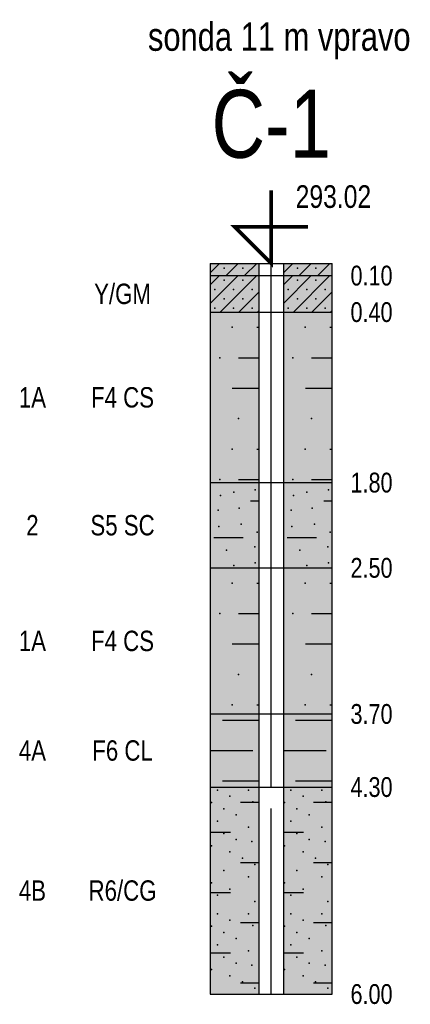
# Model space of a CAD drawing. Header units: metres. Extents: x -912764 to -454925, y -2226138 to -1112338.
# Tile 2 of 256: x -911832.38 to -911829.17, y -2226137.75 to -2226129.66. Entities that reach past the tile are written whole.
import ezdxf
from ezdxf.enums import TextEntityAlignment as Align

# ---------------------------------------------------------------- set-up
doc = ezdxf.new("R2010")
doc.units = ezdxf.units.M
doc.linetypes.add('DASH-DOT', pattern=[3.556, 1.524, -1.016, 0, -1.016])
doc.linetypes.add('SOLID', pattern=[0])
doc.layers.add('_sonda_C-1', color=6, linetype='SOLID')
doc.styles.add('Arial', font='arial.ttf', dxfattribs={"width": 0.8})

msp = doc.modelspace()

# ---------------------------------------------------------------- linework, layer by layer
at = {"layer": '_sonda_C-1', "color": 7, "linetype": 'SOLID', "const_width": 0.03}
msp.add_lwpolyline([(-911830.3147, -2226131.0635), (-911830.3147, -2226131.6635), (-911830.6147, -2226131.3635), (-911830.0147, -2226131.3635)], dxfattribs=at)
at = {"layer": '_sonda_C-1', "color": 7, "linetype": 'SOLID'}
for points in [[(-911830.8147, -2226131.7397), (-911830.7385, -2226131.6635)], [(-911830.8147, -2226131.7397), (-911830.7385, -2226131.6635)], [(-911830.8147, -2226131.6635), (-911830.8147, -2226131.7635)], [(-911830.8147, -2226131.6635), (-911830.4147, -2226131.6635)], [(-911830.8147, -2226131.6635), (-911830.4147, -2226131.6635)], [(-911830.6861, -2226131.7635), (-911830.5861, -2226131.6635)], [(-911830.6861, -2226131.7635), (-911830.5861, -2226131.6635)], [(-911830.5337, -2226131.7635), (-911830.4337, -2226131.6635)], [(-911830.5337, -2226131.7635), (-911830.4337, -2226131.6635)], [(-911830.4147, -2226131.7635), (-911830.4147, -2226131.6635)], [(-911830.4147, -2226131.6635), (-911830.2147, -2226131.6635)], [(-911830.4147, -2226131.6635), (-911830.2147, -2226131.6635)], [(-911830.2147, -2226131.7397), (-911830.1385, -2226131.6635)], [(-911830.2147, -2226131.7397), (-911830.1385, -2226131.6635)], [(-911830.2147, -2226131.6635), (-911830.2147, -2226131.7635)], [(-911830.2147, -2226131.6635), (-911829.8147, -2226131.6635)], [(-911830.2147, -2226131.6635), (-911829.8147, -2226131.6635)], [(-911830.0861, -2226131.7635), (-911829.9861, -2226131.6635)], [(-911830.0861, -2226131.7635), (-911829.9861, -2226131.6635)], [(-911829.9337, -2226131.7635), (-911829.8337, -2226131.6635)], [(-911829.9337, -2226131.7635), (-911829.8337, -2226131.6635)], [(-911829.8147, -2226131.7635), (-911829.8147, -2226131.6635)], [(-911830.8147, -2226131.7635), (-911830.4147, -2226131.7635)], [(-911830.8147, -2226131.8397), (-911830.7385, -2226131.7635)], [(-911830.8147, -2226131.9921), (-911830.5861, -2226131.7635)], [(-911830.8147, -2226131.8397), (-911830.7385, -2226131.7635)], [(-911830.8147, -2226131.9921), (-911830.5861, -2226131.7635)], [(-911830.8147, -2226131.7635), (-911830.8147, -2226132.0635)], [(-911830.8147, -2226131.7635), (-911830.4147, -2226131.7635)], [(-911830.7337, -2226132.0635), (-911830.4337, -2226131.7635)], [(-911830.7337, -2226132.0635), (-911830.4337, -2226131.7635)], [(-911830.4147, -2226132.0635), (-911830.4147, -2226131.7635)], [(-911830.4147, -2226131.7635), (-911830.2147, -2226131.7635)], [(-911830.4147, -2226131.7635), (-911830.2147, -2226131.7635)], [(-911830.2147, -2226131.7635), (-911829.8147, -2226131.7635)], [(-911830.2147, -2226131.8397), (-911830.1385, -2226131.7635)], [(-911830.2147, -2226131.9921), (-911829.9861, -2226131.7635)], [(-911830.2147, -2226131.8397), (-911830.1385, -2226131.7635)], [(-911830.2147, -2226131.9921), (-911829.9861, -2226131.7635)], [(-911830.2147, -2226131.7635), (-911830.2147, -2226132.0635)], [(-911830.2147, -2226131.7635), (-911829.8147, -2226131.7635)], [(-911830.1337, -2226132.0635), (-911829.8337, -2226131.7635)], [(-911830.1337, -2226132.0635), (-911829.8337, -2226131.7635)], [(-911829.8147, -2226132.0635), (-911829.8147, -2226131.7635)], [(-911830.5813, -2226132.0635), (-911830.4147, -2226131.8969)], [(-911830.5813, -2226132.0635), (-911830.4147, -2226131.8969)], [(-911829.9813, -2226132.0635), (-911829.8147, -2226131.8969)], [(-911829.9813, -2226132.0635), (-911829.8147, -2226131.8969)], [(-911830.8147, -2226132.0635), (-911830.4147, -2226132.0635)], [(-911830.8147, -2226132.0635), (-911830.8147, -2226133.4635)], [(-911830.8147, -2226132.0635), (-911830.4147, -2226132.0635)], [(-911830.4289, -2226132.0635), (-911830.4147, -2226132.0493)], [(-911830.4289, -2226132.0635), (-911830.4147, -2226132.0493)], [(-911830.4147, -2226133.4635), (-911830.4147, -2226132.0635)], [(-911830.4147, -2226132.0635), (-911830.2147, -2226132.0635)], [(-911830.4147, -2226132.0635), (-911830.2147, -2226132.0635)], [(-911830.2147, -2226132.0635), (-911829.8147, -2226132.0635)], [(-911830.2147, -2226132.0635), (-911830.2147, -2226133.4635)], [(-911830.2147, -2226132.0635), (-911829.8147, -2226132.0635)], [(-911829.8289, -2226132.0635), (-911829.8147, -2226132.0493)], [(-911829.8289, -2226132.0635), (-911829.8147, -2226132.0493)], [(-911829.8147, -2226133.4635), (-911829.8147, -2226132.0635)], [(-911830.4343, -2226132.1885), (-911830.4147, -2226132.1885)], [(-911829.8343, -2226132.1885), (-911829.8147, -2226132.1885)], [(-911830.5843, -2226132.4385), (-911830.4147, -2226132.4385)], [(-911829.9843, -2226132.4385), (-911829.8147, -2226132.4385)], [(-911830.6343, -2226132.6885), (-911830.4147, -2226132.6885)], [(-911830.0343, -2226132.6885), (-911829.8147, -2226132.6885)], [(-911830.4343, -2226133.1885), (-911830.4147, -2226133.1885)], [(-911829.8343, -2226133.1885), (-911829.8147, -2226133.1885)], [(-911830.8147, -2226133.4635), (-911830.4147, -2226133.4635)], [(-911830.8147, -2226133.4635), (-911830.8147, -2226134.1635)], [(-911830.8147, -2226133.4635), (-911830.4147, -2226133.4635)], [(-911830.5843, -2226133.4385), (-911830.4147, -2226133.4385)], [(-911830.4147, -2226134.1635), (-911830.4147, -2226133.4635)], [(-911830.4147, -2226133.4635), (-911830.2147, -2226133.4635)], [(-911830.4147, -2226133.4635), (-911830.2147, -2226133.4635)], [(-911830.2147, -2226133.4635), (-911829.8147, -2226133.4635)], [(-911830.2147, -2226133.4635), (-911830.2147, -2226134.1635)], [(-911830.2147, -2226133.4635), (-911829.8147, -2226133.4635)], [(-911829.9843, -2226133.4385), (-911829.8147, -2226133.4385)], [(-911829.8147, -2226134.1635), (-911829.8147, -2226133.4635)], [(-911830.4846, -2226133.6135), (-911830.4147, -2226133.6135)], [(-911829.8846, -2226133.6135), (-911829.8147, -2226133.6135)], [(-911830.7846, -2226133.9135), (-911830.5448, -2226133.9135)], [(-911830.1846, -2226133.9135), (-911829.9448, -2226133.9135)], [(-911830.8147, -2226134.1635), (-911830.4147, -2226134.1635)], [(-911830.8147, -2226134.1635), (-911830.8147, -2226135.3635)], [(-911830.8147, -2226134.1635), (-911830.4147, -2226134.1635)], [(-911830.4147, -2226135.3635), (-911830.4147, -2226134.1635)], [(-911830.4147, -2226134.1635), (-911830.2147, -2226134.1635)], [(-911830.4147, -2226134.1635), (-911830.2147, -2226134.1635)], [(-911830.2147, -2226134.1635), (-911829.8147, -2226134.1635)], [(-911830.2147, -2226134.1635), (-911830.2147, -2226135.3635)], [(-911830.2147, -2226134.1635), (-911829.8147, -2226134.1635)], [(-911829.8147, -2226135.3635), (-911829.8147, -2226134.1635)], [(-911830.4343, -2226134.2885), (-911830.4147, -2226134.2885)], [(-911829.8343, -2226134.2885), (-911829.8147, -2226134.2885)], [(-911830.5843, -2226134.5385), (-911830.4147, -2226134.5385)], [(-911829.9843, -2226134.5385), (-911829.8147, -2226134.5385)], [(-911830.6343, -2226134.7885), (-911830.4147, -2226134.7885)], [(-911830.0343, -2226134.7885), (-911829.8147, -2226134.7885)], [(-911830.4343, -2226135.2885), (-911830.4147, -2226135.2885)], [(-911829.8343, -2226135.2885), (-911829.8147, -2226135.2885)], [(-911830.8147, -2226135.3635), (-911830.4147, -2226135.3635)], [(-911830.8147, -2226135.3635), (-911830.8147, -2226135.9635)], [(-911830.8147, -2226135.3635), (-911830.4147, -2226135.3635)], [(-911830.4147, -2226135.9635), (-911830.4147, -2226135.3635)], [(-911830.4147, -2226135.3635), (-911830.2147, -2226135.3635)], [(-911830.4147, -2226135.3635), (-911830.2147, -2226135.3635)], [(-911830.2147, -2226135.3635), (-911829.8147, -2226135.3635)], [(-911830.2147, -2226135.3635), (-911830.2147, -2226135.9635)], [(-911830.2147, -2226135.3635), (-911829.8147, -2226135.3635)], [(-911829.8147, -2226135.9635), (-911829.8147, -2226135.3635)], [(-911830.7147, -2226135.4135), (-911830.4147, -2226135.4135)], [(-911830.1147, -2226135.4135), (-911829.8147, -2226135.4135)], [(-911830.8147, -2226135.6635), (-911830.4647, -2226135.6635)], [(-911830.2147, -2226135.6635), (-911829.8647, -2226135.6635)], [(-911830.8147, -2226135.9635), (-911830.4147, -2226135.9635)], [(-911830.8147, -2226135.9635), (-911830.8147, -2226137.6635)], [(-911830.8147, -2226135.9635), (-911830.4147, -2226135.9635)], [(-911830.7147, -2226135.9135), (-911830.4147, -2226135.9135)], [(-911830.4147, -2226137.6635), (-911830.4147, -2226135.9635)], [(-911830.4147, -2226135.9635), (-911830.2147, -2226135.9635)], [(-911830.4147, -2226135.9635), (-911830.2147, -2226135.9635)], [(-911830.2147, -2226135.9635), (-911829.8147, -2226135.9635)], [(-911830.2147, -2226135.9635), (-911830.2147, -2226137.6635)], [(-911830.2147, -2226135.9635), (-911829.8147, -2226135.9635)], [(-911830.1147, -2226135.9135), (-911829.8147, -2226135.9135)], [(-911829.8147, -2226137.6635), (-911829.8147, -2226135.9635)], [(-911830.5672, -2226136.0873), (-911830.4147, -2226136.0873)], [(-911829.9672, -2226136.0873), (-911829.8147, -2226136.0873)], [(-911830.8147, -2226136.3348), (-911830.6497, -2226136.3348)], [(-911830.2147, -2226136.3348), (-911830.0497, -2226136.3348)], [(-911830.5672, -2226136.5823), (-911830.4147, -2226136.5823)], [(-911829.9672, -2226136.5823), (-911829.8147, -2226136.5823)], [(-911830.8147, -2226136.8298), (-911830.6497, -2226136.8298)], [(-911830.2147, -2226136.8298), (-911830.0497, -2226136.8298)], [(-911830.5672, -2226137.0773), (-911830.4147, -2226137.0773)], [(-911829.9672, -2226137.0773), (-911829.8147, -2226137.0773)], [(-911830.8147, -2226137.3248), (-911830.6497, -2226137.3248)], [(-911830.2147, -2226137.3248), (-911830.0497, -2226137.3248)], [(-911830.5672, -2226137.5723), (-911830.4147, -2226137.5723)], [(-911829.9672, -2226137.5723), (-911829.8147, -2226137.5723)], [(-911830.8147, -2226137.6635), (-911830.4147, -2226137.6635)], [(-911830.4147, -2226137.6635), (-911830.2147, -2226137.6635)], [(-911830.4147, -2226137.6635), (-911830.2147, -2226137.6635)], [(-911830.2147, -2226137.6635), (-911829.8147, -2226137.6635)]]:
    msp.add_lwpolyline(points, dxfattribs=at)
at = {"layer": '_sonda_C-1', "color": 7, "linetype": 'DASH-DOT'}
for points in [[(-911830.3147, -2226131.7635), (-911830.3147, -2226131.6635)], [(-911830.3147, -2226132.0635), (-911830.3147, -2226131.7635)], [(-911830.3147, -2226133.4635), (-911830.3147, -2226132.0635)], [(-911830.3147, -2226134.1635), (-911830.3147, -2226133.4635)], [(-911830.3147, -2226135.3635), (-911830.3147, -2226134.1635)], [(-911830.3147, -2226135.9635), (-911830.3147, -2226135.3635)], [(-911830.3147, -2226137.6635), (-911830.3147, -2226135.9635)]]:
    msp.add_lwpolyline(points, dxfattribs=at)
at = {"layer": '_sonda_C-1', "color": 7}
for p in [(-911830.7004, -2226131.7016), (-911830.548, -2226131.7016), (-911830.1004, -2226131.7016), (-911829.948, -2226131.7016), (-911830.7004, -2226131.8016), (-911830.548, -2226131.8016), (-911830.1004, -2226131.8016), (-911829.948, -2226131.8016), (-911830.7766, -2226131.8778), (-911830.6242, -2226131.8778), (-911830.4718, -2226131.8778), (-911830.1766, -2226131.8778), (-911830.0242, -2226131.8778), (-911829.8718, -2226131.8778), (-911830.7004, -2226131.954), (-911830.548, -2226131.954), (-911830.1004, -2226131.954), (-911829.948, -2226131.954), (-911830.7766, -2226132.0302), (-911830.6242, -2226132.0302), (-911830.4718, -2226132.0302), (-911830.1766, -2226132.0302), (-911830.0242, -2226132.0302), (-911829.8718, -2226132.0302), (-911830.6366, -2226132.1885), (-911830.0366, -2226132.1885), (-911830.7366, -2226132.4385), (-911830.1366, -2226132.4385), (-911830.5843, -2226132.9385), (-911829.9843, -2226132.9385), (-911830.6366, -2226133.1885), (-911830.0366, -2226133.1885), (-911830.7366, -2226133.4385), (-911830.1366, -2226133.4385), (-911830.6227, -2226133.543), (-911830.4457, -2226133.5232), (-911830.0227, -2226133.543), (-911829.8457, -2226133.5232), (-911830.731, -2226133.5707), (-911830.131, -2226133.5707), (-911830.7507, -2226133.6912), (-911830.5782, -2226133.6733), (-911830.1507, -2226133.6912), (-911829.9782, -2226133.6733), (-911830.7457, -2226133.8232), (-911830.5614, -2226133.8047), (-911830.1457, -2226133.8232), (-911829.9614, -2226133.8047), (-911830.431, -2226133.8707), (-911829.831, -2226133.8707), (-911830.6809, -2226134.0182), (-911830.4507, -2226133.9912), (-911830.0809, -2226134.0182), (-911829.8507, -2226133.9912), (-911830.6227, -2226134.143), (-911830.4457, -2226134.1232), (-911830.0227, -2226134.143), (-911829.8457, -2226134.1232), (-911830.6366, -2226134.2885), (-911830.0366, -2226134.2885), (-911830.7366, -2226134.5385), (-911830.1366, -2226134.5385), (-911830.5843, -2226135.0385), (-911829.9843, -2226135.0385), (-911830.6366, -2226135.2885), (-911830.0366, -2226135.2885), (-911830.755, -2226135.9889), (-911830.6534, -2226136.0397), (-911830.501, -2226135.9889), (-911830.155, -2226135.9889), (-911830.0534, -2226136.0397), (-911829.901, -2226135.9889), (-911830.8058, -2226136.0905), (-911830.466, -2226136.0859), (-911830.2058, -2226136.0905), (-911829.866, -2226136.0859), (-911830.7042, -2226136.1413), (-911830.6026, -2226136.1921), (-911830.1042, -2226136.1413), (-911830.0026, -2226136.1921), (-911830.755, -2226136.2429), (-911830.501, -2226136.2937), (-911830.155, -2226136.2429), (-911829.901, -2226136.2937), (-911830.7042, -2226136.3445), (-911830.1042, -2226136.3445), (-911830.8058, -2226136.4461), (-911830.6026, -2226136.3953), (-911830.4729, -2226136.4115), (-911830.2058, -2226136.4461), (-911830.0026, -2226136.3953), (-911829.8729, -2226136.4115), (-911830.6534, -2226136.4969), (-911830.0534, -2226136.4969), (-911830.5518, -2226136.5477), (-911830.4502, -2226136.5985), (-911829.9518, -2226136.5477), (-911829.8502, -2226136.5985), (-911830.7042, -2226136.6493), (-911830.1042, -2226136.6493), (-911830.8058, -2226136.7509), (-911830.501, -2226136.7001), (-911830.2058, -2226136.7509), (-911829.901, -2226136.7001), (-911830.755, -2226136.8525), (-911830.6534, -2226136.8017), (-911830.155, -2226136.8525), (-911830.0534, -2226136.8017), (-911830.4502, -2226136.9033), (-911829.8502, -2226136.9033), (-911830.755, -2226137.0049), (-911830.501, -2226137.0049), (-911830.155, -2226137.0049), (-911829.901, -2226137.0049), (-911830.6534, -2226137.0557), (-911830.466, -2226137.1019), (-911830.0534, -2226137.0557), (-911829.866, -2226137.1019), (-911830.8058, -2226137.1065), (-911830.7042, -2226137.1573), (-911830.2058, -2226137.1065), (-911830.1042, -2226137.1573), (-911830.755, -2226137.2589), (-911830.6026, -2226137.2081), (-911830.155, -2226137.2589), (-911830.0026, -2226137.2081), (-911830.501, -2226137.3097), (-911829.901, -2226137.3097), (-911830.7042, -2226137.3605), (-911830.6026, -2226137.4113), (-911830.1042, -2226137.3605), (-911830.0026, -2226137.4113), (-911830.8058, -2226137.4621), (-911830.4729, -2226137.4275), (-911830.2058, -2226137.4621), (-911829.8729, -2226137.4275), (-911830.6534, -2226137.5129), (-911830.5518, -2226137.5637), (-911830.0534, -2226137.5129), (-911829.9518, -2226137.5637), (-911830.4502, -2226137.6145), (-911829.8502, -2226137.6145)]:
    msp.add_point(p, dxfattribs=at)
for points in [[(-911830.8147, -2226131.7635), (-911830.4147, -2226131.7635), (-911830.8147, -2226131.6635), (-911830.4147, -2226131.6635)], [(-911830.2147, -2226131.7635), (-911829.8147, -2226131.7635), (-911830.2147, -2226131.6635), (-911829.8147, -2226131.6635)]]:
    msp.add_solid(points, dxfattribs=at)
at = {"layer": '_sonda_C-1', "color": 1}
for points in [[(-911830.8147, -2226132.0635), (-911830.4147, -2226132.0635), (-911830.8147, -2226131.7635), (-911830.4147, -2226131.7635)], [(-911830.2147, -2226132.0635), (-911829.8147, -2226132.0635), (-911830.2147, -2226131.7635), (-911829.8147, -2226131.7635)]]:
    msp.add_solid(points, dxfattribs=at)
at = {"layer": '_sonda_C-1', "color": 51}
for points in [[(-911830.8147, -2226133.4635), (-911830.4147, -2226133.4635), (-911830.8147, -2226132.0635), (-911830.4147, -2226132.0635)], [(-911830.2147, -2226133.4635), (-911829.8147, -2226133.4635), (-911830.2147, -2226132.0635), (-911829.8147, -2226132.0635)], [(-911830.8147, -2226135.3635), (-911830.4147, -2226135.3635), (-911830.8147, -2226134.1635), (-911830.4147, -2226134.1635)], [(-911830.2147, -2226135.3635), (-911829.8147, -2226135.3635), (-911830.2147, -2226134.1635), (-911829.8147, -2226134.1635)]]:
    msp.add_solid(points, dxfattribs=at)
at = {"layer": '_sonda_C-1', "color": 141}
for points in [[(-911830.8147, -2226134.1635), (-911830.4147, -2226134.1635), (-911830.8147, -2226133.4635), (-911830.4147, -2226133.4635)], [(-911830.2147, -2226134.1635), (-911829.8147, -2226134.1635), (-911830.2147, -2226133.4635), (-911829.8147, -2226133.4635)]]:
    msp.add_solid(points, dxfattribs=at)
at = {"layer": '_sonda_C-1', "color": 52}
for points in [[(-911830.8147, -2226135.9635), (-911830.4147, -2226135.9635), (-911830.8147, -2226135.3635), (-911830.4147, -2226135.3635)], [(-911830.2147, -2226135.9635), (-911829.8147, -2226135.9635), (-911830.2147, -2226135.3635), (-911829.8147, -2226135.3635)]]:
    msp.add_solid(points, dxfattribs=at)
at = {"layer": '_sonda_C-1', "color": 60}
for points in [[(-911830.8147, -2226137.6635), (-911830.4147, -2226137.6635), (-911830.8147, -2226135.9635), (-911830.4147, -2226135.9635)], [(-911830.2147, -2226137.6635), (-911829.8147, -2226137.6635), (-911830.2147, -2226135.9635), (-911829.8147, -2226135.9635)]]:
    msp.add_solid(points, dxfattribs=at)

# ---------------------------------------------------------------- texts
at = {"layer": '_sonda_C-1', "color": 7, "style": 'Arial', "width": 0.78}
for s, height, p in [('sonda 11 m vpravo', 0.2325, (-911830.2492, -2226129.9874)), ('Č-1', 0.558, (-911830.3147, -2226130.9635))]:
    msp.add_text(s, height=height, dxfattribs=at).set_placement(p, align=Align.BOTTOM_CENTER)
msp.add_text('293.02', height=0.186, dxfattribs=at).set_placement((-911830.1147, -2226131.2635), align=Align.BOTTOM_LEFT)
for s, p in [('0.10', (-911829.6647, -2226131.7635)), ('0.40', (-911829.6647, -2226132.0635)), ('1.80', (-911829.6647, -2226133.4635)), ('2.50', (-911829.6647, -2226134.1635)), ('3.70', (-911829.6647, -2226135.3635)), ('4.30', (-911829.6647, -2226135.9635)), ('6.00', (-911829.6647, -2226137.6635))]:
    msp.add_text(s, height=0.16275, dxfattribs=at).set_placement(p, align=Align.MIDDLE_LEFT)
for s, p in [('Y/GM', (-911831.5349, -2226131.9135)), ('F4 CS', (-911831.5349, -2226132.7635)), ('S5 SC', (-911831.5349, -2226133.8135)), ('F4 CS', (-911831.5349, -2226134.7635)), ('F6 CL', (-911831.5349, -2226135.6635)), ('R6/CG', (-911831.5349, -2226136.8135))]:
    msp.add_text(s, height=0.1674, dxfattribs=at).set_placement(p, align=Align.MIDDLE_CENTER)
at = {"layer": '_sonda_C-1', "color": 6, "style": 'Arial', "width": 0.78}
for s, p in [('1A', (-911832.2741, -2226132.7635)), ('2', (-911832.2741, -2226133.8135)), ('1A', (-911832.2741, -2226134.7635)), ('4A', (-911832.2741, -2226135.6635)), ('4B', (-911832.2741, -2226136.8135))]:
    msp.add_text(s, height=0.1674, dxfattribs=at).set_placement(p, align=Align.MIDDLE_CENTER)

doc.saveas('drawing.dxf')
